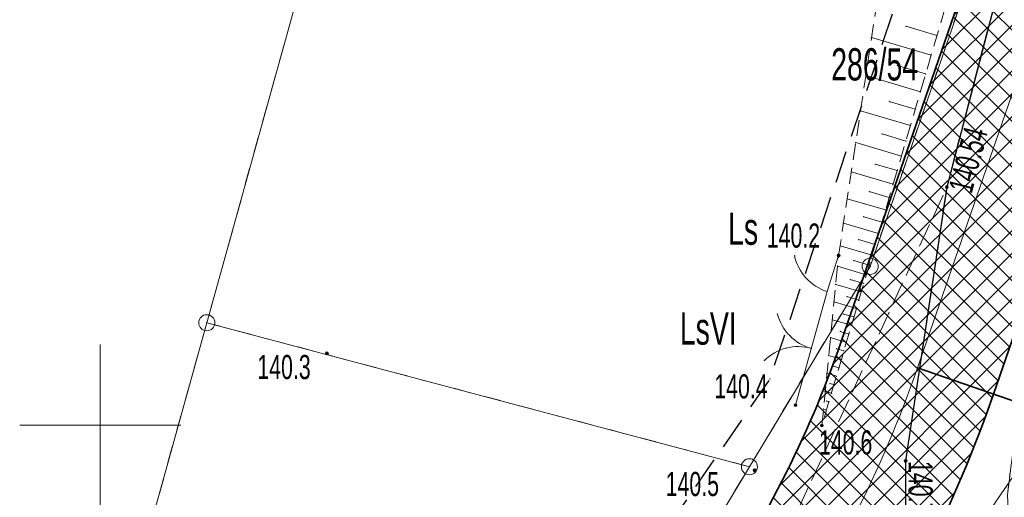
# Model space of a CAD drawing. Extents: x 6456700 to 6518119, y 5963420 to 5980059.
# Tile 11 of 256: x 6511566 to 6511597, y 5963847 to 5963862. Entities that reach past the tile are written whole.
import ezdxf
from ezdxf.enums import TextEntityAlignment as Align

# ---------------------------------------------------------------- set-up
doc = ezdxf.new("R2010")
doc.units = 0
doc.header["$MEASUREMENT"] = 0
for name, pattern in [('L_0_03', [1, 0.5, -0.5]), ('L_0_04', [1.5, 1, -0.5]), ('L_0_52', [1, 0.75, -0.25]), ('L_0_5A', [0.75, 0.5, -0.25])]:
    doc.linetypes.add(name, pattern=pattern)
doc.layers.get('0').update_dxf_attribs({"color": 2, "linetype": 'CONTINUOUS', "lineweight": 5})
for name, color, linetype, lineweight in [('000_Inne__niezydentyfikowane_', 7, 'CONTINUOUS', 18), ('18mm Kreska ciągła', 7, 'CONTINUOUS', 18), ('202_punkt_graniczny', 7, 'CONTINUOUS', 18), ('209_oznaczenie_konturu_klasyfikacyjnego', 96, 'CONTINUOUS', 18), ('210_oznaczenie_konturu_uzytku_gruntowego', 96, 'CONTINUOUS', 18), ('211_numer_dzialki_ewidencyjnej', 7, 'CONTINUOUS', 18), ('218_kontur_uzytku_gruntowego', 96, 'L_0_03', 18), ('219_dzialka_ewidencyjna', 7, 'CONTINUOUS', 18), ('35mm Ciągła', 7, 'CONTINUOUS', 35), ('brama', 7, 'CONTINUOUS', 18), ('furtka', 7, 'CONTINUOUS', 18), ('jezdnia', 7, 'CONTINUOUS', 18), ('kraweznik', 7, 'CONTINUOUS', 18), ('ogrodzenie_trwale', 7, 'CONTINUOUS', 18), ('pikieta_naturalna', 7, 'CONTINUOUS', 18), ('pikieta_naturalna_Atr2', 7, 'CONTINUOUS', 18), ('pikieta_sztuczna', 7, 'CONTINUOUS', 18), ('pikieta_sztuczna_Atr2', 7, 'CONTINUOUS', 18), ('siatka_krzyrzy', 7, 'CONTINUOUS', 18), ('skarpa_nieumocniona', 7, 'CONTINUOUS', 18), ('Zakres', 7, 'CONTINUOUS', 18)]:
    doc.layers.add(name, color=color, linetype=linetype, lineweight=lineweight)
doc.styles.get("Standard").update_dxf_attribs({"font": 'txt', "width": 0.75})

# ---------------------------------------------------------------- blocks, each defined once
blk = doc.blocks.new('mdcp_nowa')
at = {"layer": 'pikieta_naturalna', "linetype": 'Continuous', "lineweight": 18, "true_color": 0x000000}
for points in [[(6494322.93, 5980305.225, 1), (6494322.93, 5980305.315, 1)], [(6494307.04, 5980302.185, 1), (6494307.04, 5980302.275, 1)], [(6494321.59, 5980300.575, 1), (6494321.59, 5980300.665, 1)], [(6494322.41, 5980299.945, 1), (6494322.41, 5980300.035, 1)], [(6494320.32, 5980298.555, 1), (6494320.32, 5980298.645, 1)]]:
    blk.add_hatch(color=18, dxfattribs=at).paths.add_polyline_path(points)
at = {"layer": 'pikieta_sztuczna', "linetype": 'Continuous', "lineweight": 18, "true_color": 0x000000}
for points in [[(6494326.29, 5980307.345, 1), (6494326.29, 5980307.435, 1)], [(6494325.01, 5980298.845, 1), (6494325.01, 5980298.935, 1)]]:
    blk.add_hatch(color=18, dxfattribs=at).paths.add_polyline_path(points)
at = {"layer": '000_Inne__niezydentyfikowane_', "linetype": 'Continuous', "lineweight": 18, "flags": 128}
for points in [[(6494325.98, 5980312.09), (6494325.02, 5980312.38)], [(6494325.8, 5980311.48), (6494323.95, 5980312.03)], [(6494325.63, 5980310.9), (6494324.75, 5980311.16)], [(6494325.47, 5980310.35), (6494323.78, 5980310.85)], [(6494325.31, 5980309.81), (6494324.5, 5980310.05)], [(6494325.16, 5980309.3), (6494323.61, 5980309.76)], [(6494325.02, 5980308.82), (6494324.28, 5980309.04)], [(6494324.88, 5980308.35), (6494323.46, 5980308.77)], [(6494324.75, 5980307.9), (6494324.07, 5980308.1)], [(6494324.62, 5980307.48), (6494323.32, 5980307.86)], [(6494324.5, 5980307.07), (6494323.88, 5980307.25)], [(6494324.39, 5980306.68), (6494323.2, 5980307.03)], [(6494324.28, 5980306.3), (6494323.71, 5980306.47)], [(6494324.17, 5980305.95), (6494323.08, 5980306.27)], [(6494323.97, 5980305.28), (6494322.98, 5980305.57)], [(6494324.07, 5980305.61), (6494323.55, 5980305.76)], [(6494323.79, 5980304.67), (6494322.9, 5980304.94)], [(6494323.88, 5980304.97), (6494323.4, 5980305.11)], [(6494323.63, 5980304.14), (6494322.84, 5980304.37)], [(6494323.71, 5980304.4), (6494323.29, 5980304.52)], [(6494323.48, 5980303.62), (6494322.79, 5980303.83)], [(6494323.56, 5980303.88), (6494323.19, 5980303.99)], [(6494323.41, 5980303.36), (6494323.08, 5980303.45)], [(6494323.33, 5980303.1), (6494322.73, 5980303.27)], [(6494323.25, 5980302.83), (6494322.98, 5980302.91)], [(6494323.17, 5980302.57), (6494322.68, 5980302.72)], [(6494323.09, 5980302.31), (6494322.87, 5980302.37)], [(6494323.02, 5980302.05), (6494322.62, 5980302.16)], [(6494322.86, 5980301.52), (6494322.57, 5980301.61)], [(6494322.94, 5980301.78), (6494322.77, 5980301.83)], [(6494322.78, 5980301.26), (6494322.66, 5980301.29)], [(6494322.71, 5980300.99), (6494322.51, 5980301.05)], [(6494322.63, 5980300.73), (6494322.56, 5980300.75)], [(6494322.55, 5980300.47), (6494322.46, 5980300.5)]]:
    blk.add_lwpolyline(points, dxfattribs=at)
at = {"layer": '000_Inne__niezydentyfikowane_'}
for p in [(6494325.02, 5980312.38), (6494323.95, 5980312.03), (6494325.98, 5980312.09), (6494325.8, 5980311.48), (6494324.75, 5980311.16), (6494323.78, 5980310.85), (6494325.63, 5980310.9), (6494325.47, 5980310.35), (6494324.5, 5980310.05), (6494325.31, 5980309.81), (6494323.61, 5980309.76), (6494325.16, 5980309.3), (6494324.28, 5980309.04), (6494323.46, 5980308.77), (6494325.02, 5980308.82), (6494324.88, 5980308.35), (6494324.07, 5980308.1), (6494323.32, 5980307.86), (6494324.75, 5980307.9), (6494324.62, 5980307.48), (6494323.88, 5980307.25), (6494324.5, 5980307.07), (6494323.2, 5980307.03), (6494323.71, 5980306.47), (6494324.39, 5980306.68), (6494323.08, 5980306.27), (6494324.28, 5980306.3), (6494324.17, 5980305.95), (6494322.98, 5980305.57), (6494323.55, 5980305.76), (6494324.07, 5980305.61), (6494323.97, 5980305.28), (6494322.9, 5980304.94), (6494323.4, 5980305.11), (6494323.88, 5980304.97), (6494323.79, 5980304.67), (6494322.84, 5980304.37), (6494323.29, 5980304.52), (6494323.71, 5980304.4), (6494323.63, 5980304.14), (6494322.79, 5980303.83), (6494323.19, 5980303.99), (6494323.56, 5980303.88), (6494323.08, 5980303.45), (6494323.48, 5980303.62), (6494322.73, 5980303.27), (6494323.33, 5980303.1), (6494323.41, 5980303.36), (6494322.98, 5980302.91), (6494323.25, 5980302.83), (6494322.68, 5980302.72), (6494323.17, 5980302.57), (6494322.87, 5980302.37), (6494323.09, 5980302.31), (6494322.62, 5980302.16), (6494323.02, 5980302.05), (6494322.57, 5980301.61), (6494322.77, 5980301.83), (6494322.94, 5980301.78), (6494322.66, 5980301.29), (6494322.78, 5980301.26), (6494322.86, 5980301.52), (6494322.51, 5980301.05), (6494322.71, 5980300.99), (6494322.56, 5980300.75), (6494322.63, 5980300.73), (6494322.46, 5980300.5), (6494322.55, 5980300.47)]:
    blk.add_point(p, dxfattribs=at)
at = {"layer": '202_punkt_graniczny', "color": 7, "linetype": 'Continuous', "lineweight": 18}
for centre in [(6494323.91, 5980304.93), (6494303.31, 5980303.18), (6494320.16, 5980298.71)]:
    blk.add_circle(centre, 0.25, dxfattribs=at)
at = {"layer": '202_punkt_graniczny'}
for p in [(6494323.91, 5980304.93), (6494303.31, 5980303.18), (6494320.16, 5980298.71)]:
    blk.add_point(p, dxfattribs=at)
at = {"layer": '218_kontur_uzytku_gruntowego', "lineweight": 18, "flags": 128}
for points in [[(6494307.59, 5980318.56), (6494303.31, 5980303.18)], [(6494323.91, 5980304.93), (6494326.9, 5980313.63)], [(6494320.16, 5980298.71), (6494323.91, 5980304.93)], [(6494303.31, 5980303.18), (6494297.54, 5980282.41)], [(6494320.16, 5980298.71), (6494303.31, 5980303.18)], [(6494331.01, 5980302.31), (6494314.1, 5980277.55)], [(6494309.92, 5980281.68), (6494320.16, 5980298.71)]]:
    blk.add_lwpolyline(points, dxfattribs=at)
at = {"layer": '218_kontur_uzytku_gruntowego'}
for p in [(6494323.91, 5980304.93), (6494323.91, 5980304.93), (6494323.91, 5980304.93), (6494323.91, 5980304.93), (6494303.31, 5980303.18), (6494303.31, 5980303.18), (6494303.31, 5980303.18), (6494303.31, 5980303.18), (6494320.16, 5980298.71), (6494320.16, 5980298.71), (6494320.16, 5980298.71), (6494320.16, 5980298.71), (6494320.16, 5980298.71), (6494320.16, 5980298.71)]:
    blk.add_point(p, dxfattribs=at)
at = {"layer": '219_dzialka_ewidencyjna', "color": 3, "linetype": 'Continuous', "lineweight": 18, "flags": 128}
for points in [[(6494303.31, 5980303.18), (6494307.59, 5980318.56)], [(6494323.91, 5980304.93), (6494326.9, 5980313.63)], [(6494323.91, 5980304.93), (6494320.16, 5980298.71)], [(6494297.54, 5980282.41), (6494303.31, 5980303.18)], [(6494303.31, 5980303.18), (6494320.16, 5980298.71)], [(6494331.01, 5980302.31), (6494314.1, 5980277.55)], [(6494309.92, 5980281.68), (6494320.16, 5980298.71)]]:
    blk.add_lwpolyline(points, dxfattribs=at)
at = {"layer": '219_dzialka_ewidencyjna', "color": 3}
for p in [(6494323.91, 5980304.93), (6494323.91, 5980304.93), (6494303.31, 5980303.18), (6494303.31, 5980303.18), (6494303.31, 5980303.18), (6494320.16, 5980298.71), (6494320.16, 5980298.71), (6494320.16, 5980298.71)]:
    blk.add_point(p, dxfattribs=at)
at = {"layer": 'brama', "color": 7, "linetype": 'Continuous', "lineweight": 18, "flags": 128}
blk.add_lwpolyline([(6494321.59, 5980300.62), (6494322.57, 5980304.15)], dxfattribs=at)
at = {"layer": 'brama', "color": 7, "linetype": 'Continuous', "lineweight": 18}
for centre, start, end in [((6494322.481, 5980303.83), 194.484, 254.484), ((6494321.679, 5980300.94), 74.484, 134.484)]:
    blk.add_arc(centre, 1.5, start, end, dxfattribs=at)
at = {"layer": 'brama'}
for p in [(6494322.57, 5980304.15), (6494321.029, 5980303.455), (6494321.411, 5980302.779), (6494321.304, 5980302.392), (6494322.08, 5980302.385), (6494322.08, 5980302.385), (6494320.628, 5980302.01), (6494321.59, 5980300.62)]:
    blk.add_point(p, dxfattribs=at)
at = {"layer": 'furtka', "color": 7, "linetype": 'Continuous', "lineweight": 18, "flags": 128}
blk.add_lwpolyline([(6494322.57, 5980304.15), (6494322.93, 5980305.27)], dxfattribs=at)
at = {"layer": 'furtka', "color": 7, "linetype": 'Continuous', "lineweight": 18}
blk.add_arc((6494323.028, 5980305.578), 1.5, 192.181, 252.181, dxfattribs=at)
at = {"layer": 'furtka'}
for p in [(6494321.562, 5980305.262), (6494322.93, 5980305.27), (6494321.917, 5980304.571), (6494322.569, 5980304.15), (6494322.57, 5980304.15)]:
    blk.add_point(p, dxfattribs=at)
at = {"layer": 'jezdnia', "color": 7, "linetype": 'L_0_52', "lineweight": 18, "flags": 128}
for points in [[(6494379.042, 5980205.355), (6494370.45, 5980215.77), (6494359.26, 5980229.24), (6494350.5, 5980239.82), (6494339.7, 5980252.95), (6494336.61, 5980259.13), (6494333.07, 5980266.18), (6494330.52, 5980271.55), (6494329.52, 5980273.86), (6494327.36, 5980280.45), (6494325.85, 5980287.51), (6494325.03, 5980292.79), (6494325.01, 5980298.89), (6494326.29, 5980307.39), (6494327.89, 5980313.55), (6494331.08, 5980323.3), (6494333.2, 5980329.82), (6494336.64, 5980339.86), (6494338.43, 5980344.74), (6494343.18, 5980357.69), (6494347.78, 5980370.45), (6494349.48, 5980375.48), (6494354.04, 5980390.75), (6494352.32, 5980395.68), (6494357.03, 5980411.08), (6494361.23, 5980414.73), (6494366, 5980430.68), (6494370.3, 5980444.82), (6494371.15, 5980446.91), (6494375.47, 5980461.29), (6494375.75, 5980465.48), (6494375.18, 5980467.78), (6494374.35, 5980469.42), (6494371.15, 5980471.55), (6494375.07, 5980474.78), (6494376.5, 5980474.51), (6494378.65, 5980474.86), (6494379.97, 5980476.75), (6494382.89, 5980482.91), (6494394.43, 5980504.41), (6494396.68, 5980509.18), (6494397.56, 5980513.25), (6494397.03, 5980515.6), (6494395.56, 5980517.85), (6494398.63, 5980521.01), (6494399.16, 5980521.01), (6494402.03, 5980519.87), (6494404.28, 5980515.27), (6494407.43, 5980515.58), (6494404.79, 5980512.24), (6494403.37, 5980510.89), (6494402.78, 5980510.36), (6494400.53, 5980507.9), (6494398.16, 5980504.63), (6494391.04, 5980491.44), (6494385.61, 5980481.01), (6494383.82, 5980476.78), (6494378.9, 5980461.73), (6494373.96, 5980446.06), (6494373.47, 5980443.93), (6494369.12, 5980430), (6494367.09, 5980423.07), (6494366.46, 5980420.98), (6494364.17, 5980413.15), (6494352.58, 5980374.75), (6494350.86, 5980369.56), (6494346.16, 5980356.53), (6494340.78, 5980341.91), (6494336.32, 5980328.77), (6494333.97, 5980321.61), (6494330.37, 5980310.3), (6494329.56, 5980306.83), (6494328.8, 5980302.75), (6494328.17, 5980297.83), (6494328.48, 5980291.97), (6494329.06, 5980287.64), (6494330.85, 5980279.62), (6494332.58, 5980274.8), (6494333.58, 5980272.52), (6494336.35, 5980266.75), (6494340.04, 5980259.2), (6494342.54, 5980254.89), (6494352.41, 5980242.52), (6494362.09, 5980230.97), (6494370.78, 5980220.42), (6494371.58, 5980219.4), (6494373.43, 5980217.24), (6494381.565, 5980207.291)], [(6494333.07, 5980266.18), (6494330.52, 5980271.55), (6494329.52, 5980273.86), (6494327.36, 5980280.45), (6494325.85, 5980287.51), (6494325.03, 5980292.79), (6494325.01, 5980298.89), (6494326.29, 5980307.39), (6494327.89, 5980313.55), (6494331.08, 5980323.3), (6494333.2, 5980329.82), (6494336.64, 5980339.86), (6494338.43, 5980344.74), (6494343.18, 5980357.69), (6494347.78, 5980370.45), (6494349.48, 5980375.48), (6494354.04, 5980390.75), (6494352.32, 5980395.68), (6494357.03, 5980411.08), (6494361.23, 5980414.73), (6494366, 5980430.68), (6494370.3, 5980444.82), (6494371.15, 5980446.91), (6494375.47, 5980461.29), (6494375.75, 5980465.48), (6494375.18, 5980467.78), (6494374.35, 5980469.42), (6494371.15, 5980471.55), (6494375.07, 5980474.78), (6494376.5, 5980474.51), (6494378.65, 5980474.86), (6494379.97, 5980476.75), (6494382.89, 5980482.91), (6494394.43, 5980504.41), (6494396.68, 5980509.18), (6494397.56, 5980513.25), (6494397.03, 5980515.6), (6494395.56, 5980517.85), (6494398.63, 5980521.01), (6494399.16, 5980521.01), (6494402.03, 5980519.87), (6494404.28, 5980515.27), (6494407.43, 5980515.58), (6494404.79, 5980512.24), (6494403.37, 5980510.89), (6494402.78, 5980510.36), (6494400.53, 5980507.9), (6494398.16, 5980504.63), (6494391.04, 5980491.44), (6494385.61, 5980481.01), (6494383.82, 5980476.78), (6494378.9, 5980461.73), (6494373.96, 5980446.06), (6494373.47, 5980443.93), (6494369.12, 5980430), (6494367.09, 5980423.07), (6494366.46, 5980420.98), (6494364.17, 5980413.15), (6494352.58, 5980374.75), (6494350.86, 5980369.56), (6494346.16, 5980356.53), (6494340.78, 5980341.91), (6494336.32, 5980328.77), (6494333.97, 5980321.61), (6494330.37, 5980310.3), (6494329.56, 5980306.83), (6494328.8, 5980302.75), (6494328.17, 5980297.83), (6494328.48, 5980291.97), (6494329.06, 5980287.64), (6494330.85, 5980279.62), (6494332.58, 5980274.8), (6494333.58, 5980272.52), (6494336.35, 5980266.75), (6494339.19, 5980259.41), (6494334.28, 5980263.76)], [(6494316.16, 5980289.23), (6494319.37, 5980292.39), (6494326.29, 5980307.39), (6494325.01, 5980298.89), (6494325.03, 5980292.79), (6494320.25, 5980286.41)]]:
    blk.add_lwpolyline(points, close=True, dxfattribs=at)
at = {"layer": 'jezdnia'}
for p in [(6494326.29, 5980307.39), (6494326.29, 5980307.39), (6494326.29, 5980307.39), (6494325.01, 5980298.89), (6494325.01, 5980298.89), (6494325.01, 5980298.89)]:
    blk.add_point(p, dxfattribs=at)
at = {"layer": 'kraweznik', "color": 7, "linetype": 'Continuous', "lineweight": 25, "flags": 128}
for points in [[(6494327.89, 5980313.55), (6494326.29, 5980307.39), (6494325.01, 5980298.89), (6494325.03, 5980292.79), (6494325.85, 5980287.51), (6494327.36, 5980280.45), (6494329.52, 5980273.86), (6494330.52, 5980271.55), (6494333.07, 5980266.18), (6494336.61, 5980259.13), (6494339.7, 5980252.95), (6494350.5, 5980239.82), (6494359.26, 5980229.24), (6494370.45, 5980215.77), (6494376.8, 5980208.1), (6494379.047, 5980205.358)], [(6494327.89, 5980313.55), (6494326.29, 5980307.39), (6494325.01, 5980298.89), (6494325.03, 5980292.79), (6494325.85, 5980287.51), (6494327.36, 5980280.45), (6494329.52, 5980273.86), (6494330.52, 5980271.55), (6494333.07, 5980266.18), (6494334.28, 5980263.76)]]:
    blk.add_lwpolyline(points, dxfattribs=at)
at = {"layer": 'kraweznik'}
for p in [(6494326.29, 5980307.39), (6494326.29, 5980307.39), (6494325.01, 5980298.89), (6494325.01, 5980298.89)]:
    blk.add_point(p, dxfattribs=at)
at = {"layer": 'ogrodzenie_trwale'}
for p in [(6494322.93, 5980305.27), (6494307.04, 5980302.23), (6494321.59, 5980300.62), (6494320.32, 5980298.6), (6494320.32, 5980298.6)]:
    blk.add_point(p, dxfattribs=at)
at = {"layer": 'pikieta_naturalna', "color": 7, "linetype": 'Continuous', "lineweight": 18}
for centre in [(6494322.93, 5980305.27), (6494307.04, 5980302.23), (6494321.59, 5980300.62), (6494322.41, 5980299.99), (6494320.32, 5980298.6)]:
    blk.add_circle(centre, 0.045, dxfattribs=at)
at = {"layer": 'pikieta_naturalna'}
for p in [(6494322.93, 5980305.27), (6494307.04, 5980302.23), (6494321.59, 5980300.62), (6494322.41, 5980299.99), (6494320.32, 5980298.6)]:
    blk.add_point(p, dxfattribs=at)
at = {"layer": 'pikieta_sztuczna', "color": 7, "linetype": 'Continuous', "lineweight": 18}
for centre in [(6494326.29, 5980307.39), (6494325.01, 5980298.89)]:
    blk.add_circle(centre, 0.045, dxfattribs=at)
at = {"layer": 'pikieta_sztuczna'}
for p in [(6494326.29, 5980307.39), (6494325.01, 5980298.89)]:
    blk.add_point(p, dxfattribs=at)
at = {"layer": 'siatka_krzyrzy', "linetype": 'Continuous', "lineweight": 18, "flags": 128}
for points in [[(6494300, 5980297.5), (6494300, 5980302.5)], [(6494297.5, 5980300), (6494302.5, 5980300)]]:
    blk.add_lwpolyline(points, dxfattribs=at)
at = {"layer": 'skarpa_nieumocniona', "color": 7, "linetype": 'L_0_5A', "lineweight": 18, "flags": 128}
blk.add_lwpolyline([(6494322.93, 5980305.27), (6494324.34, 5980314.57), (6494328.14, 5980324.32), (6494331.05, 5980333.92), (6494333.51, 5980338.76), (6494332.15, 5980329.94), (6494329.55, 5980323.82), (6494326.56, 5980314.04), (6494322.41, 5980299.99)], close=True, dxfattribs=at)
at = {"layer": 'skarpa_nieumocniona'}
for p in [(6494322.93, 5980305.27), (6494322.93, 5980305.27), (6494322.41, 5980299.99), (6494322.41, 5980299.99)]:
    blk.add_point(p, dxfattribs=at)
at = {"layer": 'Zakres', "linetype": 'L_0_04', "lineweight": 25, "flags": 128}
blk.add_lwpolyline([(6495113.77, 5985050.22), (6495121.12, 5984877.07), (6495125.76, 5984757.87), (6495129.89, 5984649.81), (6495141.08, 5984611.3), (6495145.77, 5984544.53), (6495147.36, 5984487.27), (6495157.22, 5984392.07), (6495162.95, 5984387.45), (6495180.24, 5984384.16), (6495229.5, 5984386.61), (6495251.65, 5984373.41), (6495258.77, 5984357.12), (6495255.44, 5984330.44), (6495250.77, 5984304.39), (6495252.21, 5984282.78), (6495255.46, 5984256.45), (6495254.94, 5984238.25), (6495266.4, 5984211), (6495277.24, 5984182.33), (6495294.2, 5984133.19), (6495300.94, 5984095.37), (6495313.24, 5984037.69), (6495317.44, 5983978.18), (6495300.35, 5983922.18), (6495282.35, 5983883.38), (6495266.21, 5983862.23), (6495242.03, 5983839.67), (6495211.11, 5983816.86), (6495158.26, 5983772.66), (6495130.6, 5983651.16), (6495116.31, 5983543.43), (6495129.51, 5983346.73), (6495134.58, 5983264.71), (6495139.64, 5983186.97), (6495193.25, 5983077.94), (6495199.2, 5983041.97), (6495206.23, 5983026), (6495208.96, 5983004.88), (6495202.27, 5982979.48), (6495202.42, 5982950.13), (6495209.35, 5982897.38), (6495215.97, 5982850.34), (6495228.6, 5982809.97), (6495226.85, 5982778.82), (6495225.04, 5982750.56), (6495220.26, 5982723.37), (6495226.54, 5982679.97), (6495206.06, 5982669.48), (6495192.68, 5982657.71), (6495184.57, 5982648.65), (6495174.78, 5982624.58), (6495164.23, 5982604.61), (6495150.7, 5982588.3), (6495137.69, 5982582.43), (6495118.26, 5982573.75), (6495100.35, 5982558.42), (6495090.36, 5982544.99), (6495075.87, 5982519.06), (6495060.83, 5982499.68), (6495049.41, 5982485.49), (6495035.07, 5982459.7), (6495006.7, 5982406.64), (6494980.89, 5982351.84), (6494944.35, 5982293.29), (6494925.72, 5982250.11), (6494905.2, 5982190.37), (6494898.43, 5982153.5), (6494879.51, 5982063.89), (6494864.14, 5981992.66), (6494816.93, 5981768.61), (6494777.79, 5981577.7), (6494739.84, 5981394.72), (6494718.65, 5981297.89), (6494716.45, 5981237.31), (6494738.62, 5981208.21), (6494776.48, 5981173.06), (6494817.16, 5981137.44), (6494847.63, 5981109.8), (6494877.39, 5981077.08), (6494912.75, 5981030.55), (6494916.06, 5981014.71), (6494903.86, 5980957.01), (6494916.13, 5980953.51), (6494892.32, 5980927.59), (6494850.7, 5980858.8), (6494806.81, 5980779.89), (6494785.1, 5980753.49), (6494715.22, 5980723.29), (6494679.96, 5980686.78), (6494651.35, 5980651.29), (6494549.14, 5980683.24), (6494511.84, 5980659.66), (6494443.61, 5980630.33), (6494428.78, 5980598.6), (6494431.58, 5980579.46), (6494420.56, 5980549.76), (6494416.45, 5980528.2), (6494403.86, 5980507.16), (6494388.89, 5980482.96), (6494365.32, 5980407.99), (6494335.67, 5980315.15), (6494332.29, 5980297.41), (6494335.1, 5980278.18), (6494347.25, 5980254.84), (6494336.79, 5980250.09), (6494300.04, 5980271.34), (6494320.8, 5980301.43), (6494336.81, 5980349.17), (6494344.85, 5980380.92), (6494360.85, 5980437.13), (6494374.18, 5980476.38), (6494386.14, 5980498.84), (6494403.02, 5980528.52), (6494411.33, 5980563.19), (6494420.84, 5980586.25), (6494420.25, 5980601.11), (6494434.95, 5980635.94), (6494446.75, 5980644.99), (6494465.77, 5980647.27), (6494513.02, 5980669.46), (6494507.85, 5980679.68), (6494547.89, 5980705.83), (6494570.06, 5980691.34), (6494636.17, 5980669.05), (6494706.14, 5980756.86), (6494742.78, 5980772.58), (6494798.53, 5980814.27), (6494826.12, 5980867.97), (6494849.57, 5980908.6), (6494845.35, 5980942.01), (6494853.94, 5980970.83), (6494891.08, 5980960.54), (6494890.11, 5980965.73), (6494903.94, 5981025.69), (6494869.98, 5981070.3), (6494770.97, 5981160.58), (6494728.18, 5981200.64), (6494706.13, 5981229.56), (6494707.94, 5981299.75), (6494728.84, 5981398.1), (6494767.06, 5981580.19), (6494806.17, 5981770.55), (6494854.36, 5981994.76), (6494869.73, 5982065.97), (6494888.61, 5982155.44), (6494891.67, 5982173.95), (6494895.82, 5982197.45), (6494916.38, 5982253.72), (6494935.47, 5982297.95), (6494954.97, 5982331.67), (6494972.09, 5982356.64), (6494997.76, 5982411.14), (6495026.29, 5982464.48), (6495041.09, 5982491.09), (6495052.99, 5982505.88), (6495067.51, 5982524.6), (6495081.94, 5982550.43), (6495092.99, 5982565.28), (6495112.86, 5982582.29), (6495133.59, 5982591.55), (6495144.48, 5982596.46), (6495155.87, 5982610.19), (6495165.7, 5982628.8), (6495175.96, 5982654.03), (6495185.62, 5982664.83), (6495200.4, 5982677.82), (6495212.49, 5982688.04), (6495209.64, 5982723.43), (6495215.22, 5982750.57), (6495216.87, 5982779.54), (6495218.31, 5982809.31), (6495206.86, 5982847.92), (6495199.44, 5982894.74), (6495192.11, 5982948.71), (6495190.16, 5982979.24), (6495183.47, 5983075.16), (6495129.79, 5983184.34), (6495124.6, 5983264.07), (6495119.53, 5983346.09), (6495106.27, 5983543.75), (6495120.74, 5983652.9), (6495148.75, 5983779.42), (6495204.15, 5983826.04), (6495273.41, 5983889.36), (6495288.53, 5983927.42), (6495300.83, 5983964.69), (6495303.91, 5983980.14), (6495301.32, 5984039.55), (6495291.1, 5984093.63), (6495284.5, 5984130.67), (6495267.84, 5984178.93), (6495257.12, 5984207.3), (6495244.96, 5984236.19), (6495244.79, 5984255.42), (6495242.25, 5984281.97), (6495240.71, 5984304.95), (6495245.55, 5984331.94), (6495248.51, 5984355.64), (6495243.77, 5984366.47), (6495226.98, 5984376.47), (6495179.54, 5984374.12), (6495158.61, 5984378.09), (6495147.7, 5984386.91), (6495137.38, 5984486.61), (6495135.78, 5984544.04), (6495131.18, 5984609.54), (6495119.95, 5984648.2), (6495115.76, 5984757.49), (6495111.12, 5984876.67), (6495103.73, 5985050.93), (6495109.36, 5985081.73), (6495120.41, 5985085.88)], close=True, dxfattribs=at)
at = {"layer": 'Zakres'}
blk.add_point((6494320.8, 5980301.43), dxfattribs=at)
at = {"layer": '209_oznaczenie_konturu_klasyfikacyjnego', "lineweight": 20, "width": 0.66}
blk.add_text('LsVI', height=1, dxfattribs=at).set_placement((6494318, 5980303.5), align=Align.TOP_LEFT)
at = {"layer": '210_oznaczenie_konturu_uzytku_gruntowego', "lineweight": 20, "width": 0.66}
blk.add_text('Ls', height=1, dxfattribs=at).set_placement((6494319.5, 5980306.6), align=Align.TOP_LEFT)
at = {"layer": '211_numer_dzialki_ewidencyjnej', "color": 7, "lineweight": 20, "width": 0.66}
blk.add_text('286/54', height=1, dxfattribs=at).set_placement((6494322.7, 5980311.7), align=Align.TOP_LEFT)
at = {"layer": 'pikieta_naturalna_Atr2', "color": 7, "lineweight": 15, "width": 0.66}
for s, p in [('140.2', (6494320.7, 5980306.26)), ('140.3', (6494304.88, 5980302.18)), ('140.4', (6494319.07, 5980301.58)), ('140.6', (6494322.32, 5980299.84)), ('140.5', (6494317.56, 5980298.55))]:
    blk.add_text(s, height=0.75, dxfattribs=at).set_placement(p, align=Align.TOP_LEFT)
at = {"layer": 'pikieta_sztuczna_Atr2', "color": 7, "lineweight": 15, "width": 0.66}
for s, rotation, p in [('140.54', 75.4, (6494326.334, 5980307.349)), ('140.71', 270.2, (6494325.85, 5980298.89))]:
    blk.add_text(s, height=0.75, rotation=rotation, dxfattribs=at).set_placement(p, align=Align.TOP_LEFT)

msp = doc.modelspace()

# ---------------------------------------------------------------- block references
at = {"linetype": 'ByBlock'}
msp.add_blockref('mdcp_nowa', (17268.786, -16450.998), dxfattribs=at)

# ---------------------------------------------------------------- next in the draw order: hatches: boundary and pattern name
at = {"layer": '18mm Kreska ciągła'}
h = msp.add_hatch(dxfattribs=at)
h.set_pattern_fill('ANSI37', color=252, scale=4)
h.set_pattern_definition([(45, (6511584.6482, 5963836.2328), (-0.3535534, 0.3535534), []), (135, (6511584.6482, 5963836.2328), (-0.3535534, -0.3535534), [])])
h.paths.add_polyline_path([(6511584.648, 5963839.097), (6511587.535, 5963843.228, 0.069403), (6511591.8, 5963851.597), (6511600.266, 5963876.098, 0.012898), (6511608.043, 5963900.635), (6511625.076, 5963959.619, -0.015188), (6511629.749, 5963974.13), (6511647.149, 5964023.028, -0.031483), (6511654.631, 5964040.489), (6511666.152, 5964063.296, -0.087781), (6511671.583, 5964070.546), (6511672.656, 5964071.552, 0.15074), (6511676.748, 5964078.72), (6511683.845, 5964110.525), (6511685.647, 5964109.419), (6511687.266, 5964102.897), (6511681.628, 5964077.631, -0.15074), (6511676.075, 5964067.903), (6511675.001, 5964066.898, 0.087781), (6511670.614, 5964061.041), (6511659.094, 5964038.235, 0.031483), (6511651.86, 5964021.352), (6511634.459, 5963972.454, 0.015188), (6511629.88, 5963958.231), (6511612.847, 5963899.248, -0.012898), (6511604.992, 5963874.465), (6511596.526, 5963849.964, -0.069403), (6511591.634, 5963840.364), (6511588.747, 5963836.233)])

# ---------------------------------------------------------------- next in the draw order: linework, layer by layer
at = {"layer": '18mm Kreska ciągła', "color": 4, "ltscale": 0.1}
msp.add_lwpolyline([(6511586.698, 5963837.665), (6511589.584, 5963841.796, 0.069403), (6511594.163, 5963850.781), (6511602.629, 5963875.281, 0.012898), (6511610.445, 5963899.941), (6511627.478, 5963958.925, -0.015188), (6511632.104, 5963973.292), (6511649.504, 5964022.19, -0.031483), (6511656.862, 5964039.362), (6511668.383, 5964062.168, -0.087781), (6511673.292, 5964068.722), (6511674.365, 5964069.728, 0.15074), (6511679.188, 5964078.176), (6511685.917, 5964108.332)], format="xyb", dxfattribs=at)
at = {"layer": '35mm Ciągła'}
msp.add_line((6511594.163, 5963850.781), (6511622.518, 5963840.983), dxfattribs=at)
at = {"layer": '35mm Ciągła', "color": 6, "ltscale": 0.1}
msp.add_lwpolyline([(6511604.992, 5963874.465), (6511596.526, 5963849.964, -0.069403), (6511591.634, 5963840.364), (6511588.747, 5963836.233), (6511584.648, 5963839.097), (6511587.535, 5963843.228, 0.069403), (6511591.8, 5963851.597), (6511600.266, 5963876.098, 0.012898)], format="xyb", dxfattribs=at)

doc.saveas('drawing.dxf')
